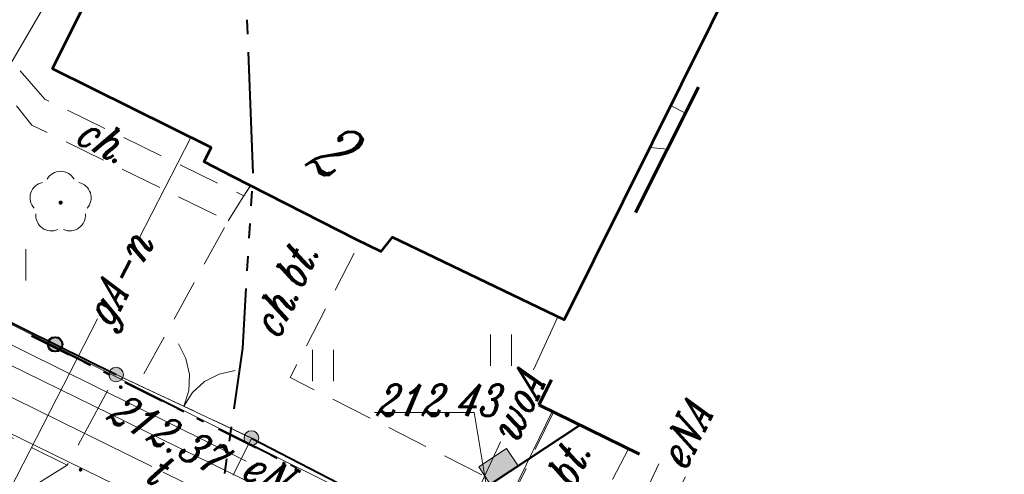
# Model space of a CAD drawing. Header units: millimetres. Extents: x -368 to -158, y 9368 to 9578.
# Tile 14 of 48: x -290 to -266, y 9506 to 9517. Entities that reach past the tile are written whole.
import ezdxf
from ezdxf.enums import TextEntityAlignment as Align

# ---------------------------------------------------------------- set-up
doc = ezdxf.new("R2010")
doc.units = ezdxf.units.MM
for name, pattern in [('Rakowicka 531_1 wstępna wersja$0$DGN Style 5', [7.845798, 3.362485, -4.483313]), ('Rakowicka 531_1 wstępna wersja$0$KTCR02-500', [1.5, 1, -0.5]), ('Rakowicka 531_1 wstępna wersja$0$KTJZ01-500', [2, 1.5, -0.5]), ('Rakowicka 531_1 wstępna wersja$0$PTTU04-500', [1.5, 1, -0.5])]:
    doc.linetypes.add(name, pattern=pattern)
doc.layers.add('-- RAMKA', color=11, linetype='Continuous')
for name, color, linetype, lineweight in [('Rakowicka 531_1 wstępna wersja$0$EGBB01', 250, 'Continuous', 0), ('Rakowicka 531_1 wstępna wersja$0$EGBD03', 250, 'Continuous', 0), ('Rakowicka 531_1 wstępna wersja$0$EPGPO_216', 7, 'Continuous', 0), ('Rakowicka 531_1 wstępna wersja$0$EPUPZ_251', 7, 'Continuous', 0), ('Rakowicka 531_1 wstępna wersja$0$GSLKBR', 250, 'Continuous', 13), ('Rakowicka 531_1 wstępna wersja$0$KTCR02', 250, 'Continuous', 0), ('Rakowicka 531_1 wstępna wersja$0$KTJZ01', 250, 'Continuous', 0), ('Rakowicka 531_1 wstępna wersja$0$KTOK05_01', 250, 'Continuous', 0), ('Rakowicka 531_1 wstępna wersja$0$OBOO03_02', 250, 'Continuous', 0), ('Rakowicka 531_1 wstępna wersja$0$OBOP02_01', 250, 'Continuous', 0), ('Rakowicka 531_1 wstępna wersja$0$PRGG04', 250, 'Continuous', 0), ('Rakowicka 531_1 wstępna wersja$0$PTTU04', 250, 'Continuous', 0), ('Rakowicka 531_1 wstępna wersja$0$SUPE_01', 250, 'Continuous', 0), ('Rakowicka 531_1 wstępna wersja$0$SUPG_01', 250, 'Continuous', 0), ('Rakowicka 531_1 wstępna wersja$0$SUPK_01', 250, 'Continuous', 0), ('Rakowicka 531_1 wstępna wersja$0$SUPT_01', 250, 'Continuous', 0), ('Rakowicka 531_1 wstępna wersja$0$SUPW_01', 250, 'Continuous', 0), ('Rakowicka 531_1 wstępna wersja$0$SUUS15_05_K', 250, 'Continuous', 0), ('Rakowicka 531_1 wstępna wersja$0$Warstwa 5', 250, 'Continuous', 0)]:
    doc.layers.add(name, color=color, linetype=linetype, lineweight=lineweight)
doc.layers.add('Rakowicka 531_1 wstępna wersja$0$GEPPGD', color=7, linetype='Continuous', lineweight=13, true_color=0x008000)
doc.styles.add('Rakowicka 531_1 wstępna wersja$0$Style-ITALIC_1250 I 0.20944', font='ITALIC_1250.shx', dxfattribs={"oblique": 12})

# ---------------------------------------------------------------- blocks, each defined once
blk = doc.blocks.new('Rakowicka 531_1 wstępna wersja$0$OBOP02_01')
at = {"layer": 'Rakowicka 531_1 wstępna wersja$0$OBOP02_01', "linetype": 'Continuous', "lineweight": 13}
h = blk.add_hatch(color=96, dxfattribs=at)
edge = h.paths.add_edge_path()
edge.add_arc((0, 0), 0.05, 0, 360)
at = {"layer": 'Rakowicka 531_1 wstępna wersja$0$OBOP02_01', "color": 96, "linetype": 'Continuous', "lineweight": 13}
for centre, start, end in [((0, 0.375), 30.1471, 149.8529), ((-0.357, 0.116), 102.1471, 221.8529), ((0.357, 0.116), 318.1471, 77.8529), ((-0.22, -0.303), 174.1472, 293.8529), ((0.22, -0.303), 246.1471, 5.8529)]:
    blk.add_arc(centre, 0.375, start, end, dxfattribs=at)
blk = doc.blocks.new('Rakowicka 531_1 wstępna wersja$0$GSLKBR1')
at = {"layer": 'Rakowicka 531_1 wstępna wersja$0$GSLKBR', "color": 250, "linetype": 'Continuous', "lineweight": 13, "flags": 128}
for points in [[(12.99038, 7.5), (10.6066, 4.3934), (7.5, 2.00962), (3.88229, 0.51111), (0, 0)], [(0, 0), (3.88229, -0.51111), (7.5, -2.00962), (10.6066, -4.3934), (12.99038, -7.5)]]:
    blk.add_lwpolyline(points, dxfattribs=at)
blk = doc.blocks.new('Rakowicka 531_1 wstępna wersja$0$RTPW02')
at = {"layer": 'Rakowicka 531_1 wstępna wersja$0$Warstwa 5', "linetype": 'Continuous', "lineweight": 13}
h = blk.add_hatch(color=250, dxfattribs=at)
edge = h.paths.add_edge_path()
edge.add_arc((0, 0), 0.045, 0, 360)
blk = doc.blocks.new('Rakowicka 531_1 wstępna wersja$0$PTTU04_01')
at = {"layer": 'Rakowicka 531_1 wstępna wersja$0$PTTU04', "color": 250, "linetype": 'Continuous', "lineweight": 13}
for p, q in [((-0.25, -0.375), (-0.25, 0.375)), ((0.25, -0.375), (0.25, 0.375))]:
    blk.add_line(p, q, dxfattribs=at)
blk = doc.blocks.new('Rakowicka 531_1 wstępna wersja')
at = {"layer": 'Rakowicka 531_1 wstępna wersja$0$KTOK05_01', "linetype": 'Continuous', "lineweight": 40}
h = blk.add_hatch(color=250, dxfattribs=at)
edge = h.paths.add_edge_path()
edge.add_arc((7425318.64, 5549080.394), 0.17, 0, 360)
at = {"layer": 'Rakowicka 531_1 wstępna wersja$0$KTOK05_01', "linetype": 'Continuous', "lineweight": 13}
h = blk.add_hatch(color=250, dxfattribs=at)
edge = h.paths.add_edge_path()
edge.add_arc((7425320.1, 5549079.67), 0.175, 0, 360)
h = blk.add_hatch(color=250, dxfattribs=at)
edge = h.paths.add_edge_path()
edge.add_arc((7425323.34, 5549078.15), 0.175, 0, 360)
at = {"layer": 'Rakowicka 531_1 wstępna wersja$0$EGBB01', "color": 250, "linetype": 'Continuous', "lineweight": 53, "flags": 128}
blk.add_lwpolyline([(7425318.58, 5549087), (7425323.54, 5549096.95), (7425327.73, 5549094.86), (7425327.12, 5549093.62), (7425330.67, 5549091.86), (7425331.28, 5549093.09), (7425335.74, 5549090.87), (7425330.83, 5549080.98), (7425326.71, 5549082.96), (7425326.44, 5549082.62), (7425325.85, 5549082.91), (7425322.89, 5549084.42), (7425322.21, 5549084.77), (7425322.38, 5549085.11), (7425318.58, 5549087)], close=True, dxfattribs=at)
at = {"layer": 'Rakowicka 531_1 wstępna wersja$0$EGBD03', "color": 96, "linetype": 'Continuous', "lineweight": 13, "flags": 128}
for points in [[(7425330.541, 5549078.787), (7425329.63, 5549076.9), (7425328.84, 5549075.25), (7425311.48, 5549083.92), (7425305.85, 5549086.73), (7425303.71, 5549087.75), (7425313.32, 5549106.49), (7425334.47, 5549095.85), (7425337.41, 5549094.37), (7425337.57, 5549094.29), (7425336.35, 5549091.95), (7425336.681, 5549091.785)], [(7425377.48, 5549032.21), (7425364.05, 5549039.31), (7425363.81, 5549038.86), (7425355.7, 5549042.97), (7425349.9, 5549045.91), (7425316.05, 5549062.26), (7425311.57, 5549064.57), (7425306.63, 5549067.13), (7425295.44, 5549072.28), (7425303.71, 5549087.75), (7425305.85, 5549086.73), (7425311.48, 5549083.92), (7425328.84, 5549075.25), (7425337.39, 5549070.98), (7425355.94, 5549061.91), (7425374.38, 5549052.81), (7425383.03, 5549048.34)], [(7425339.185, 5549074.542), (7425337.39, 5549070.98), (7425328.84, 5549075.25), (7425329.63, 5549076.9), (7425330.541, 5549078.787)]]:
    blk.add_lwpolyline(points, dxfattribs=at)
at = {"layer": 'Rakowicka 531_1 wstępna wersja$0$EPGPO_216', "color": 8, "linetype": 'Continuous', "lineweight": 40}
for p, q in [((7425319.456, 5549079.913), (7425318.113, 5549080.582)), ((7425321.694, 5549078.799), (7425320.351, 5549079.468)), ((7425323.932, 5549077.685), (7425322.589, 5549078.353))]:
    blk.add_line(p, q, dxfattribs=at)
at = {"layer": 'Rakowicka 531_1 wstępna wersja$0$EPUPZ_251', "color": 8, "linetype": 'Continuous', "lineweight": 40}
for p, q in [((7425318.074, 5549080.599), (7425318.969, 5549080.154)), ((7425319.327, 5549079.975), (7425319.484, 5549079.897)), ((7425319.797, 5549079.741), (7425319.953, 5549079.663)), ((7425320.312, 5549079.485), (7425321.207, 5549079.039)), ((7425321.565, 5549078.861), (7425321.721, 5549078.783)), ((7425322.035, 5549078.627), (7425322.191, 5549078.549)), ((7425322.549, 5549078.371), (7425323.445, 5549077.925)), ((7425323.803, 5549077.746), (7425323.959, 5549077.668)), ((7425324.273, 5549077.512), (7425324.429, 5549077.434))]:
    blk.add_line(p, q, dxfattribs=at)
at = {"layer": 'Rakowicka 531_1 wstępna wersja$0$GEPPGD', "color": 250, "linetype": 'Rakowicka 531_1 wstępna wersja$0$DGN Style 5', "lineweight": 70, "flags": 128}
blk.add_lwpolyline([(7425284.958, 5549147.04), (7425252.6, 5549083.92), (7425409.418, 5549006.623), (7425423.137, 5549033.307), (7425330.222, 5549078.944), (7425348.524, 5549115.33), (7425284.958, 5549147.04)], close=True, dxfattribs=at)
at = {"layer": 'Rakowicka 531_1 wstępna wersja$0$KTCR02', "color": 250, "linetype": 'Rakowicka 531_1 wstępna wersja$0$KTCR02-500', "lineweight": 13, "flags": 128}
for points in [[(7425319.95, 5549119.62), (7425317.38, 5549114.62), (7425317.04, 5549113.95), (7425313.83, 5549107.69), (7425320.49, 5549103.5), (7425328.494, 5549099.463), (7425328.4, 5549099.27), (7425328.27, 5549099), (7425320.288, 5549103.052), (7425313.28, 5549106.61), (7425309.444, 5549099.029), (7425306.08, 5549092.38), (7425303.78, 5549087.76), (7425305.85, 5549086.73), (7425311.48, 5549083.92), (7425314.97, 5549085.38), (7425316.48, 5549084.48), (7425315.28, 5549082.06), (7425320.1, 5549079.67)], [(7425322.78, 5549083.35), (7425323.16, 5549083.95), (7425323.32, 5549084.2), (7425325.85, 5549082.91), (7425325.95, 5549082.861)], [(7425333.736, 5549077.218), (7425331.999, 5549073.838), (7425331.45, 5549074.11), (7425329.11, 5549075.17), (7425323.34, 5549078.15), (7425320.623, 5549079.425)]]:
    blk.add_lwpolyline(points, dxfattribs=at)
blk.add_lwpolyline([(7425322.21, 5549075.85), (7425327.59, 5549073.18), (7425329.11, 5549075.17), (7425323.34, 5549078.15), (7425322.21, 5549075.85)], close=True, dxfattribs=at)
at = {"layer": 'Rakowicka 531_1 wstępna wersja$0$KTJZ01', "color": 250, "linetype": 'Rakowicka 531_1 wstępna wersja$0$KTJZ01-500', "lineweight": 13, "flags": 128}
blk.add_lwpolyline([(7425323.34, 5549078.15), (7425320.623, 5549079.425), (7425320.1, 5549079.67), (7425318.93, 5549077.5)], dxfattribs=at)
at = {"layer": 'Rakowicka 531_1 wstępna wersja$0$KTOK05_01', "color": 250, "linetype": 'Continuous', "lineweight": 40}
for p, q in [((7425315.28, 5549082.06), (7425320.1, 5549079.67)), ((7425323.34, 5549078.15), (7425329.11, 5549075.17))]:
    blk.add_line(p, q, dxfattribs=at)
at = {"layer": 'Rakowicka 531_1 wstępna wersja$0$KTOK05_01', "color": 250, "linetype": 'Continuous', "lineweight": 13}
blk.add_line((7425323.34, 5549078.15), (7425320.1, 5549079.67), dxfattribs=at)
at = {"layer": 'Rakowicka 531_1 wstępna wersja$0$KTOK05_01', "color": 250, "linetype": 'Continuous', "lineweight": 40}
for radius in [0.175, 0.17]:
    blk.add_circle((7425318.64, 5549080.394), radius, dxfattribs=at)
at = {"layer": 'Rakowicka 531_1 wstępna wersja$0$KTOK05_01', "color": 250, "linetype": 'Continuous', "lineweight": 13}
for centre in [(7425320.1, 5549079.67), (7425323.34, 5549078.15)]:
    blk.add_circle(centre, 0.175, dxfattribs=at)
at = {"layer": 'Rakowicka 531_1 wstępna wersja$0$OBOO03_02', "color": 8, "linetype": 'Continuous', "lineweight": 40, "flags": 128}
blk.add_lwpolyline([(7425307.907, 5549056.659), (7425314.056, 5549068.167), (7425316.673, 5549068.867), (7425331.209, 5549078.459)], dxfattribs=at)
at = {"layer": 'Rakowicka 531_1 wstępna wersja$0$OBOO03_02', "color": 8, "linetype": 'Continuous', "lineweight": 0, "flags": 128}
blk.add_lwpolyline([(7425329.062, 5549077.043), (7425329.729, 5549077.483), (7425329.454, 5549077.901), (7425328.786, 5549077.46), (7425329.062, 5549077.043)], close=True, dxfattribs=at)
at = {"layer": 'Rakowicka 531_1 wstępna wersja$0$OBOO03_02', "color": 8, "linetype": 'Continuous', "lineweight": 0, "extrusion": (0, 0, -1)}
blk.add_solid([(-7425329.062, 5549077.043), (-7425329.729, 5549077.483), (-7425328.786, 5549077.46), (-7425329.454, 5549077.901)], dxfattribs=at)
at = {"layer": 'Rakowicka 531_1 wstępna wersja$0$PRGG04', "color": 8, "linetype": 'Continuous', "lineweight": 40}
for p, q in [((7425323.231, 5549088.172), (7425323.244, 5549087.823)), ((7425323.261, 5549087.393), (7425323.371, 5549084.495)), ((7425323.349, 5549084.066), (7425323.328, 5549083.716)), ((7425323.302, 5549083.287), (7425323.282, 5549082.938)), ((7425323.256, 5549082.509), (7425323.235, 5549082.159)), ((7425322.857, 5549078.421), (7425322.808, 5549078.075)), ((7425322.747, 5549077.649), (7425322.698, 5549077.303))]:
    blk.add_line(p, q, dxfattribs=at)
at = {"layer": 'Rakowicka 531_1 wstępna wersja$0$PRGG04', "color": 8, "linetype": 'Continuous', "lineweight": 40, "flags": 128}
blk.add_lwpolyline([(7425323.21, 5549081.73), (7425323.125, 5549080.302), (7425322.917, 5549078.847)], dxfattribs=at)
at = {"layer": 'Rakowicka 531_1 wstępna wersja$0$PTTU04', "color": 250, "linetype": 'Rakowicka 531_1 wstępna wersja$0$PTTU04-500', "lineweight": 13, "flags": 128}
for points in [[(7425320.288, 5549103.052), (7425328.27, 5549099), (7425333.206, 5549096.585), (7425332.51, 5549095.26), (7425331.89, 5549094.08), (7425328.38, 5549095.88), (7425328.16, 5549095.55), (7425323.96, 5549097.56), (7425323.54, 5549096.95), (7425318.58, 5549087), (7425322.38, 5549085.11), (7425322.21, 5549084.77), (7425322.89, 5549084.42), (7425323.32, 5549084.2), (7425323.16, 5549083.95), (7425318.39, 5549086.27), (7425315.22, 5549089.94), (7425315.46, 5549090.4), (7425316.52, 5549089.86), (7425317.92, 5549092.57), (7425316.871, 5549093.102), (7425317.67, 5549094.64), (7425313.518, 5549096.856), (7425314.891, 5549099.561), (7425317.784, 5549098.119), (7425320.288, 5549103.052)], [(7425320.1, 5549079.67), (7425315.28, 5549082.06), (7425316.48, 5549084.48), (7425314.97, 5549085.38), (7425316.17, 5549087.72), (7425314.58, 5549088.56), (7425314.66, 5549088.71), (7425315.03, 5549089.42), (7425318.08, 5549085.65), (7425322.78, 5549083.35), (7425320.623, 5549079.425), (7425320.1, 5549079.67)], [(7425318.93, 5549077.5), (7425315.72, 5549075.5), (7425302.04, 5549082.24), (7425303.12, 5549085.32), (7425318.93, 5549077.5)]]:
    blk.add_lwpolyline(points, close=True, dxfattribs=at)
blk.add_lwpolyline([(7425330.576, 5549078.77), (7425329.65, 5549076.87), (7425324.27, 5549079.6), (7425325.95, 5549082.861), (7425326.44, 5549082.62), (7425326.71, 5549082.96), (7425330.83, 5549080.98), (7425335.74, 5549090.87), (7425336.123, 5549090.675)], dxfattribs=at)
at = {"layer": 'Rakowicka 531_1 wstępna wersja$0$SUPE_01', "color": 1, "linetype": 'Continuous', "lineweight": 13, "flags": 128}
for points in [[(7425317.288, 5549086.645), (7425318.62, 5549088.91), (7425319.342, 5549088.529)], [(7425323.217, 5549077.598), (7425310.786, 5549083.75)], [(7425324.41, 5549076.541), (7425314.27, 5549081.51), (7425313.078, 5549082.074)], [(7425332.27, 5549072.69), (7425333.15, 5549074.23), (7425332.8, 5549076.9), (7425333.099, 5549077.531)]]:
    blk.add_lwpolyline(points, dxfattribs=at)
at = {"layer": 'Rakowicka 531_1 wstępna wersja$0$SUPG_01', "color": 52, "linetype": 'Continuous', "lineweight": 13, "flags": 128}
for points in [[(7425320.642, 5549082.923), (7425321.892, 5549085.353)], [(7425316.075, 5549074.044), (7425319.657, 5549081.007)]]:
    blk.add_lwpolyline(points, dxfattribs=at)
at = {"layer": 'Rakowicka 531_1 wstępna wersja$0$SUPK_01', "color": 36, "linetype": 'Continuous', "lineweight": 13, "flags": 128}
for points in [[(7425333.739, 5549085.937), (7425333.381, 5549086.119)], [(7425333.303, 5549085.07), (7425332.88, 5549085.11)], [(7425331.99, 5549077.154), (7425332.369, 5549077.889)]]:
    blk.add_lwpolyline(points, dxfattribs=at)
at = {"layer": 'Rakowicka 531_1 wstępna wersja$0$SUPT_01', "color": 30, "linetype": 'Continuous', "lineweight": 13, "flags": 128}
for points in [[(7425307.709, 5549083.989), (7425320.955, 5549077.466)], [(7425340.655, 5549066.96), (7425314.542, 5549079.733)], [(7425321.226, 5549077.332), (7425328.46, 5549073.77), (7425342.577, 5549066.693)]]:
    blk.add_lwpolyline(points, dxfattribs=at)
at = {"layer": 'Rakowicka 531_1 wstępna wersja$0$SUPW_01', "color": 5, "linetype": 'Continuous', "lineweight": 13, "flags": 128}
for points in [[(7425330.098, 5549079.784), (7425330.681, 5549081.052)], [(7425328.51, 5549076.33), (7425329.306, 5549078.062)]]:
    blk.add_lwpolyline(points, dxfattribs=at)
at = {"layer": 'Rakowicka 531_1 wstępna wersja$0$SUUS15_05_K', "color": 36, "linetype": 'Continuous', "lineweight": 13, "flags": 128}
blk.add_lwpolyline([(7425329.04, 5549076.56), (7425328.673, 5549078.758), (7425326.288, 5549078.758)], dxfattribs=at)
at = {"layer": 'Rakowicka 531_1 wstępna wersja$0$KTOK05_01', "color": 250, "linetype": 'Continuous', "lineweight": 13, "xscale": 0.1, "yscale": 0.1, "zscale": 0.1, "rotation": 64.86704501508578}
blk.add_blockref('Rakowicka 531_1 wstępna wersja$0$GSLKBR1', (7425321.72, 5549078.91), dxfattribs=at)
at = {"layer": 'Rakowicka 531_1 wstępna wersja$0$OBOP02_01', "color": 96, "linetype": 'Continuous', "lineweight": 13}
blk.add_blockref('Rakowicka 531_1 wstępna wersja$0$OBOP02_01', (7425318.77, 5549083.79), dxfattribs=at)
at = {"layer": 'Rakowicka 531_1 wstępna wersja$0$PTTU04', "color": 250, "linetype": 'Continuous', "lineweight": 13}
for p in [(7425317.687, 5549082.298), (7425329.321, 5549080.257), (7425325.053, 5549079.886)]:
    blk.add_blockref('Rakowicka 531_1 wstępna wersja$0$PTTU04_01', p, dxfattribs=at)
at = {"layer": 'Rakowicka 531_1 wstępna wersja$0$Warstwa 5', "color": 250, "linetype": 'Continuous', "lineweight": 13}
for p in [(7425320.21, 5549079.37), (7425319.25, 5549077.39)]:
    blk.add_blockref('Rakowicka 531_1 wstępna wersja$0$RTPW02', p, dxfattribs=at)
at = {"layer": 'Rakowicka 531_1 wstępna wersja$0$EGBB01', "color": 250, "linetype": 'Continuous', "lineweight": 30, "style": 'Rakowicka 531_1 wstępna wersja$0$Style-ITALIC_1250 I 0.20944', "oblique": 12, "width": 0.8}
blk.add_text('2', height=1.25, rotation=333.1267, dxfattribs=at).set_placement((7425324.994, 5549084.493), align=Align.CENTER)
at = {"layer": 'Rakowicka 531_1 wstępna wersja$0$KTCR02', "color": 250, "linetype": 'Continuous', "lineweight": 13, "style": 'Rakowicka 531_1 wstępna wersja$0$Style-ITALIC_1250 I 0.20944', "oblique": 12, "width": 0.8}
for s, rotation, p in [('ch.', 333.1642, (7425319.649, 5549084.962)), ('ch.bt.', 65.3009, (7425324.49, 5549081.587)), ('ch.bt.', 65.3009, (7425331.009, 5549076.815))]:
    blk.add_text(s, height=0.75, rotation=rotation, dxfattribs=at).set_placement(p, align=Align.CENTER)
at = {"layer": 'Rakowicka 531_1 wstępna wersja$0$SUPE_01', "color": 1, "linetype": 'Continuous', "lineweight": 13, "style": 'Rakowicka 531_1 wstępna wersja$0$Style-ITALIC_1250 I 0.20944', "oblique": 12, "width": 0.8}
blk.add_text('eN', height=0.75, rotation=333.6708, dxfattribs=at).set_placement((7425323.715, 5549077.319), align=Align.MIDDLE_CENTER)
at = {"layer": 'Rakowicka 531_1 wstępna wersja$0$SUPE_01', "color": 1, "linetype": 'Continuous', "lineweight": 13, "insert": (7425333.727, 5549077.336), "char_height": 0.75, "attachment_point": 7, "rotation": 64.6376, "line_spacing_factor": 0.6, "style": 'Rakowicka 531_1 wstępna wersja$0$Style-ITALIC_1250 I 0.20944'}
blk.add_mtext('\\H1x;\\W0.8;eNA', dxfattribs=at)
at = {"layer": 'Rakowicka 531_1 wstępna wersja$0$SUPG_01', "color": 250, "linetype": 'Continuous', "lineweight": 13, "style": 'Rakowicka 531_1 wstępna wersja$0$Style-ITALIC_1250 I 0.20944', "oblique": 12, "width": 0.8}
blk.add_text('gA-n', height=0.75, rotation=62.7839, dxfattribs=at).set_placement((7425320.149, 5549081.965), align=Align.MIDDLE_CENTER)
at = {"layer": 'Rakowicka 531_1 wstępna wersja$0$SUPT_01', "color": 30, "linetype": 'Continuous', "lineweight": 13, "style": 'Rakowicka 531_1 wstępna wersja$0$Style-ITALIC_1250 I 0.20944', "oblique": 12, "width": 0.8}
blk.add_text('t', height=0.75, rotation=333.7819, dxfattribs=at).set_placement((7425321.09, 5549077.399), align=Align.MIDDLE_CENTER)
at = {"layer": 'Rakowicka 531_1 wstępna wersja$0$SUPW_01', "color": 5, "linetype": 'Continuous', "lineweight": 13, "style": 'Rakowicka 531_1 wstępna wersja$0$Style-ITALIC_1250 I 0.20944', "oblique": 12, "width": 0.8}
blk.add_text('woA', height=0.75, rotation=65.3096, dxfattribs=at).set_placement((7425329.702, 5549078.923), align=Align.MIDDLE_CENTER)
at = {"layer": 'Rakowicka 531_1 wstępna wersja$0$SUUS15_05_K', "color": 36, "linetype": 'Continuous', "lineweight": 13, "insert": (7425326.322, 5549078.68), "char_height": 0.75, "attachment_point": 7, "rotation": 359.9998, "line_spacing_factor": 0.6, "style": 'Rakowicka 531_1 wstępna wersja$0$Style-ITALIC_1250 I 0.20944'}
blk.add_mtext('\\H1x;\\W0.8;212.43', dxfattribs=at)
at = {"layer": 'Rakowicka 531_1 wstępna wersja$0$Warstwa 5', "color": 250, "linetype": 'Continuous', "lineweight": 13, "insert": (7425319.836, 5549078.61), "char_height": 0.75, "attachment_point": 7, "rotation": 332.3907, "line_spacing_factor": 0.6, "style": 'Rakowicka 531_1 wstępna wersja$0$Style-ITALIC_1250 I 0.20944'}
blk.add_mtext('\\H1x;\\W0.8;212.37', dxfattribs=at)

msp = doc.modelspace()

# ---------------------------------------------------------------- block references
at = {"layer": '-- RAMKA'}
msp.add_blockref('Rakowicka 531_1 wstępna wersja', (-7425607.631, -5539570.812), dxfattribs=at)

doc.saveas('drawing.dxf')
